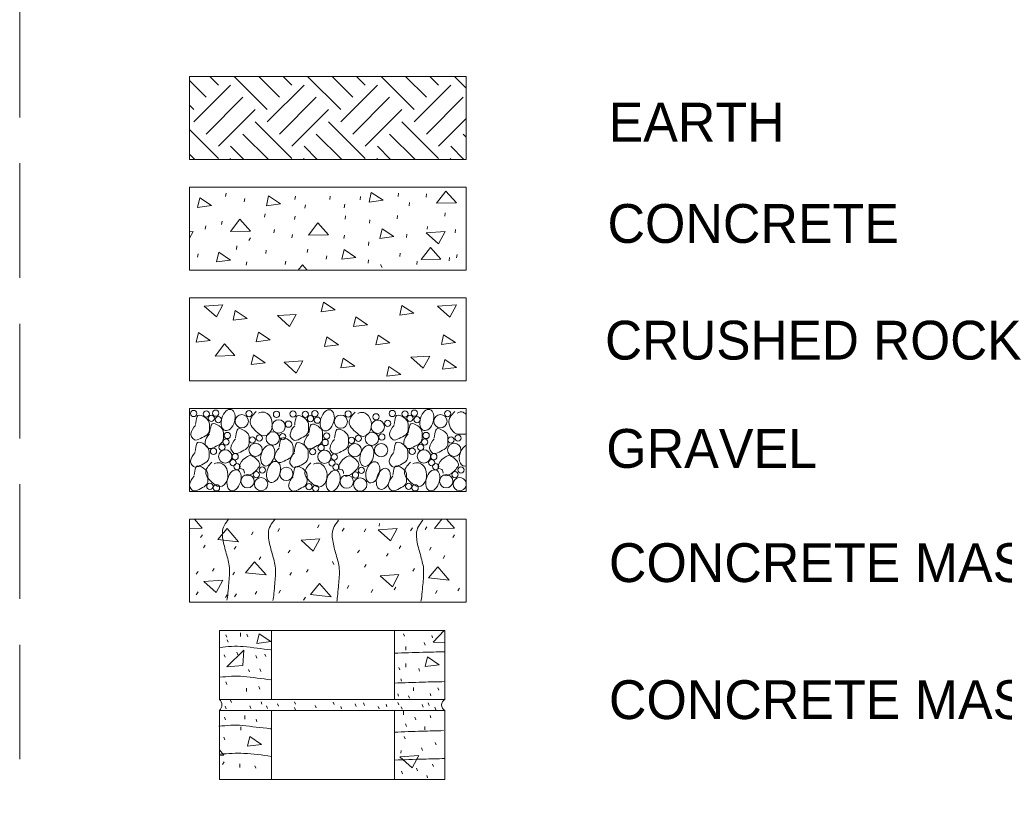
# Paper-space layout 'Layout1' of a CAD drawing. Header units: inches. Extents: x 1.2 to 32.4, y 0.8 to 21.2.
# Tile 4 of 12: x 1.3 to 4.3, y 5.9 to 8.2. Entities that reach past the tile are written whole.
import ezdxf
from ezdxf.enums import TextEntityAlignment as Align

# ---------------------------------------------------------------- set-up
doc = ezdxf.new("R2010")
doc.units = ezdxf.units.IN
doc.header["$MEASUREMENT"] = 0
doc.linetypes.add('DGN Style 3', pattern=[0.487989, 0.348564, -0.139426])
for name, color, linetype, lineweight in [('cenwoG302 - G-ANNO-TEXT', 53, 'Continuous', 25), ('G-ANNO-PATT', 3, 'Continuous', 18), ('G-Anno-Text', 53, 'Continuous', 35)]:
    doc.layers.add(name, color=color, linetype=linetype, lineweight=lineweight)
doc.layers.add('G-Anno-Nplt', color=5, linetype='Continuous', lineweight=25, plot=False)
doc.styles.add('Style-Arial', font='ARIAL.TTF')
doc.styles.add('Style-WORKING', font='WORKING.shx')
doc.styles.add('Text', font='txt')

# ---------------------------------------------------------------- blocks, each defined once
blk = doc.blocks.new('coeSheet')
at = {"layer": 'G-Anno-Nplt', "color": 7, "linetype": 'DGN Style 3', "lineweight": 18, "flags": 128}
blk.add_lwpolyline([(-0.2, 0), (30.875, 0), (30.875, 20.5), (-0.2, 20.5)], close=True, dxfattribs=at)
at = {"layer": 'G-Anno-Text', "color": 1, "linetype": 'Continuous', "lineweight": 25, "style": 'Style-WORKING'}
for tag, p in [('14_appr', (29.2266, 18.65)), ('13_appr', (29.4297, 18.65)), ('12_appr', (29.6328, 18.65)), ('11_appr', (29.8359, 18.65)), ('10_appr', (30.0391, 18.65)), ('09_appr', (30.2422, 18.65)), ('08_appr', (30.4453, 18.65)), ('14_date', (29.2266, 18.1)), ('13_date', (29.4297, 18.1)), ('12_date', (29.6328, 18.1)), ('11_date', (29.8359, 18.1)), ('10_date', (30.0391, 18.1)), ('09_date', (30.2422, 18.1)), ('08_date', (30.4453, 18.1)), ('14_mark', (29.2266, 15.1)), ('13_mark', (29.4297, 15.1)), ('12_mark', (29.6328, 15.1)), ('11_mark', (29.8359, 15.1)), ('10_mark', (30.0391, 15.1)), ('09_mark', (30.2422, 15.1)), ('08_mark', (30.4453, 15.1)), ('07_appr', (29.2266, 14.7)), ('06_appr', (29.4297, 14.7)), ('05_appr', (29.6328, 14.7)), ('04_appr', (29.8359, 14.7)), ('03_appr', (30.0391, 14.7)), ('02_appr', (30.2422, 14.7)), ('01_appr', (30.4453, 14.7)), ('07_date', (29.2266, 14.15)), ('06_date', (29.4297, 14.15)), ('05_date', (29.6328, 14.15)), ('04_date', (29.8359, 14.15)), ('03_date', (30.0391, 14.15)), ('02_date', (30.2422, 14.15)), ('01_date', (30.4453, 14.15)), ('07_mark', (29.2266, 11.15)), ('06_mark', (29.4297, 11.15)), ('05_mark', (29.6328, 11.15)), ('04_mark', (29.8359, 11.15)), ('03_mark', (30.0391, 11.15)), ('02_mark', (30.2422, 11.15)), ('01_mark', (30.4453, 11.15))]:
    blk.add_attdef(tag, text='', height=0.075, rotation=90, dxfattribs=at).set_placement(p, align=Align.MIDDLE_CENTER)
for tag, p in [('14_desc', (29.2266, 15.35)), ('13_desc', (29.4297, 15.35)), ('12_desc', (29.6328, 15.35)), ('11_desc', (29.8359, 15.35)), ('10_desc', (30.0391, 15.35)), ('09_desc', (30.2422, 15.35)), ('08_desc', (30.4453, 15.35)), ('07_desc', (29.2266, 11.4)), ('06_desc', (29.4297, 11.4)), ('05_desc', (29.6328, 11.4)), ('04_desc', (29.8359, 11.4)), ('03_desc', (30.0391, 11.4)), ('02_desc', (30.2422, 11.4)), ('01_desc', (30.4453, 11.4))]:
    blk.add_attdef(tag, text='', height=0.075, rotation=90, dxfattribs=at).set_placement(p, align=Align.MIDDLE_LEFT)
at = {"layer": 'G-Anno-Text', "color": 1, "linetype": 'Continuous', "lineweight": 25, "style": 'Style-WORKING', "flags": 2}
for tag, p in [('plot_sytime', (30.595, 9.575)), ('plot_scale', (30.595, 8.275)), ('plot_short_design', (30.27, 7.675)), ('plot_design', (-0.2546, 2.6)), ('plot_username', (-0.2546, 1.4))]:
    blk.add_attdef(tag, text='', height=0.075, rotation=90, dxfattribs=at).set_placement(p, align=Align.TOP_LEFT)
at = {"layer": 'G-Anno-Text', "color": 1, "linetype": 'Continuous', "lineweight": 25, "style": 'Style-WORKING'}
for tag, p in [('issue_date', (29.2951, 9.275)), ('file_num', (30.27, 9.275)), ('checked_by', (29.62, 8.4538)), ('submitted_by_name', (29.945, 7.675)), ('designed_by_name', (29.2951, 7.675)), ('drawn_by', (29.62, 7.675)), ('sheet_size', (30.595, 7.675))]:
    blk.add_attdef(tag, text='', height=0.075, rotation=90, dxfattribs=at).set_placement(p, align=Align.TOP_LEFT)
at = {"layer": 'G-Anno-Text', "color": 6, "linetype": 'Continuous', "lineweight": 35, "style": 'Style-Arial'}
for tag, p in [('sheet_title_1', (30.1, 3.1469)), ('sheet_title_2', (30.3, 3.1469)), ('sheet_title_3', (30.5, 3.1469))]:
    blk.add_attdef(tag, text='', height=0.12, rotation=90, dxfattribs=at).set_placement(p, align=Align.TOP_CENTER)
at = {"layer": 'G-Anno-Text', "linetype": 'Continuous', "lineweight": 50, "style": 'Style-Arial'}
blk.add_attdef('sheet_id', text='', height=0.25, rotation=0, dxfattribs=at).set_placement((29.9378, 0.375), align=Align.MIDDLE_CENTER)

psp = doc.layouts.get("Layout1")

# ---------------------------------------------------------------- linework, layer by layer
at = {"layer": 'G-ANNO-PATT'}
for p, q in [((1.8794, 8.0036), (1.8531, 8.0299)), ((2.0281, 7.9293), (1.9275, 8.0299)), ((2.0654, 7.9664), (2.0018, 8.0299)), ((2.1026, 8.0036), (2.0762, 8.0299)), ((2.2514, 7.9292), (2.1505, 8.0299)), ((2.2886, 7.9664), (2.2251, 8.0299)), ((2.3258, 8.0036), (2.2995, 8.0299)), ((2.4746, 7.9293), (2.3738, 8.0299)), ((2.5117, 7.9664), (2.4482, 8.0299)), ((2.5489, 8.0036), (2.5225, 8.0299)), ((2.6331, 7.9938), (2.5969, 8.0299)), ((1.8423, 7.9664), (1.7917, 8.017)), ((1.8049, 7.892), (1.9166, 8.0036)), ((2.0281, 7.8921), (2.1397, 8.0036)), ((2.2514, 7.892), (2.363, 8.0036)), ((2.4746, 7.8921), (2.5861, 8.0036)), ((1.8422, 7.8548), (1.9538, 7.9664)), ((2.0654, 7.8548), (2.1769, 7.9664)), ((2.2885, 7.8548), (2.4001, 7.9664)), ((2.5117, 7.8548), (2.6233, 7.9664)), ((1.8049, 7.9292), (1.7917, 7.9424)), ((1.8794, 7.8176), (1.991, 7.9293)), ((2.1026, 7.8177), (2.2141, 7.9293)), ((2.3258, 7.8176), (2.4373, 7.9293)), ((2.1026, 7.7805), (1.991, 7.8921)), ((2.3258, 7.7805), (2.2142, 7.892)), ((2.5489, 7.7805), (2.4373, 7.8921)), ((2.5489, 7.8177), (2.6331, 7.9018)), ((1.8794, 7.7805), (1.7917, 7.8681)), ((2.0312, 7.7775), (1.9538, 7.8548)), ((2.2542, 7.7775), (2.1769, 7.8548)), ((2.4775, 7.7775), (2.4001, 7.8548)), ((2.6331, 7.845), (2.6233, 7.8548)), ((1.9566, 7.7775), (1.9165, 7.8176)), ((2.1799, 7.7775), (2.1398, 7.8176)), ((2.403, 7.7775), (2.3629, 7.8176)), ((2.6262, 7.7775), (2.5862, 7.8176)), ((1.8079, 7.7775), (1.7917, 7.7937)), ((1.9137, 7.7775), (1.9165, 7.7805)), ((2.1369, 7.7775), (2.1398, 7.7805)), ((2.36, 7.7775), (2.3629, 7.7805)), ((2.5832, 7.7775), (2.5862, 7.7805)), ((1.9011, 7.6644), (1.9027, 7.6746)), ((2.1119, 7.6555), (2.1135, 7.6657)), ((2.2177, 7.6555), (2.2193, 7.6657)), ((2.4257, 7.6644), (2.4273, 7.6746)), ((2.511, 7.6624), (2.5125, 7.6726)), ((1.958, 7.6487), (1.9595, 7.6589)), ((2.1423, 7.6296), (2.1439, 7.6398)), ((2.2621, 7.6308), (2.2637, 7.641)), ((2.31, 7.6546), (2.3116, 7.6648)), ((2.459, 7.6365), (2.4606, 7.6467)), ((2.0197, 7.6016), (2.0213, 7.6118)), ((2.2645, 7.5956), (2.2661, 7.6058)), ((2.4227, 7.5967), (2.4243, 7.6069)), ((2.5678, 7.6048), (2.5693, 7.615)), ((1.889, 7.5797), (1.8906, 7.5899)), ((2.1109, 7.5947), (2.1125, 7.6049)), ((2.3384, 7.5839), (2.34, 7.5941)), ((1.8023, 7.5582), (1.7917, 7.5576)), ((1.7917, 7.5385), (1.8023, 7.5582)), ((1.8392, 7.5653), (1.8408, 7.5755)), ((2.0481, 7.5546), (2.0497, 7.5648)), ((2.1029, 7.5391), (2.1045, 7.5493)), ((2.261, 7.5369), (2.2626, 7.5471)), ((2.4512, 7.5398), (2.4528, 7.55)), ((2.5141, 7.5656), (2.515, 7.5733)), ((2.5992, 7.5546), (2.6008, 7.5648)), ((1.9714, 7.5307), (1.9767, 7.5393)), ((2.3354, 7.5163), (2.337, 7.5265)), ((1.8158, 7.48), (1.8174, 7.4902)), ((1.9341, 7.5041), (1.9357, 7.5143)), ((2.0234, 7.4916), (2.025, 7.5018)), ((2.1492, 7.4948), (2.1508, 7.505)), ((2.4309, 7.4826), (2.4325, 7.4928)), ((2.6039, 7.4781), (2.6055, 7.4883)), ((1.9639, 7.4555), (1.9654, 7.4657)), ((2.0825, 7.4584), (2.0841, 7.4686)), ((2.1355, 7.4571), (2.122, 7.441)), ((2.1495, 7.441), (2.1355, 7.4571)), ((2.207, 7.4741), (2.2086, 7.4843)), ((2.3345, 7.4623), (2.3361, 7.4725)), ((2.3769, 7.4487), (2.3721, 7.4578)), ((2.4826, 7.4584), (2.4841, 7.4686)), ((2.5806, 7.4692), (2.5822, 7.4794)), ((1.7917, 6.6833), (1.792, 6.6837)), ((1.8063, 6.6837), (1.8304, 6.6565)), ((2.5369, 6.6551), (2.5584, 6.6837)), ((2.5727, 6.6837), (2.5969, 6.6565)), ((1.8304, 6.6565), (1.7917, 6.6555)), ((2.0596, 6.6465), (2.0648, 6.6551)), ((2.1806, 6.6575), (2.1859, 6.6662)), ((2.2561, 6.6476), (2.2614, 6.6562)), ((2.3228, 6.6453), (2.3281, 6.654)), ((2.368, 6.6625), (2.3689, 6.6702)), ((2.4639, 6.6487), (2.4691, 6.6573)), ((2.5082, 6.6521), (2.5135, 6.6607)), ((2.5969, 6.6565), (2.5369, 6.6551)), ((1.8253, 6.6276), (1.8306, 6.6362)), ((1.9796, 6.6365), (1.9849, 6.6451)), ((2.5918, 6.6276), (2.5971, 6.6362)), ((1.8343, 6.5964), (1.8395, 6.6051)), ((1.9277, 6.592), (1.9329, 6.6006)), ((2.0919, 6.581), (2.0971, 6.5896)), ((2.3028, 6.581), (2.3081, 6.5896)), ((2.4294, 6.5942), (2.4346, 6.6029)), ((2.5216, 6.5898), (2.5268, 6.5984)), ((2.0034, 6.5608), (2.0087, 6.5694)), ((2.3905, 6.571), (2.3958, 6.5796)), ((2.5626, 6.5643), (2.5679, 6.5729)), ((1.8609, 6.5252), (1.8662, 6.5339)), ((2.1473, 6.5221), (2.1525, 6.5307)), ((2.2308, 6.5455), (2.2261, 6.5547)), ((2.3239, 6.5376), (2.3291, 6.5463)), ((2.4705, 6.5254), (2.4757, 6.5341)), ((1.812, 6.5163), (1.8173, 6.5249)), ((1.9231, 6.5143), (1.9283, 6.5229)), ((2.0963, 6.5132), (2.1015, 6.5219)), ((2.2705, 6.4733), (2.2758, 6.4819)), ((2.3438, 6.4611), (2.3491, 6.4697)), ((2.4138, 6.4688), (2.419, 6.4774)), ((2.6071, 6.4655), (2.6124, 6.4741)), ((1.812, 6.454), (1.8173, 6.4627)), ((1.901, 6.4451), (1.9062, 6.4537)), ((1.9286, 6.4477), (1.9339, 6.4564)), ((1.9908, 6.4555), (1.996, 6.4641)), ((2.0629, 6.4588), (2.0682, 6.4674)), ((2.1384, 6.4377), (2.1437, 6.4464)), ((2.5393, 6.4577), (2.5445, 6.4663)), ((2.5, 6.4313), (2.5, 6.432)), ((1.9049, 6.3245), (1.902, 6.332)), ((1.9464, 6.3272), (1.9464, 6.3377)), ((1.9688, 6.3261), (1.966, 6.3337)), ((2.0405, 6.1355), (2.0405, 6.3446)), ((2.4145, 6.1355), (2.4145, 6.3454)), ((2.445, 6.3278), (2.4422, 6.3354)), ((2.5308, 6.3228), (2.528, 6.3304)), ((1.9091, 6.3093), (1.9062, 6.3169)), ((2.4489, 6.2857), (2.4489, 6.2962)), ((2.5081, 6.3009), (2.5053, 6.3085)), ((2.5681, 6.3073), (2.5323, 6.3094)), ((1.8998, 6.2639), (1.897, 6.2715)), ((1.9385, 6.2715), (1.9357, 6.279)), ((1.9957, 6.2614), (1.9929, 6.2689)), ((2.0235, 6.2656), (2.0207, 6.2731)), ((2.0083, 6.221), (2.0055, 6.2285)), ((2.4307, 6.2252), (2.4279, 6.2328)), ((2.4489, 6.234), (2.4489, 6.2445)), ((2.4913, 6.2218), (2.4885, 6.2294)), ((1.9739, 6.2193), (1.971, 6.2269)), ((1.9049, 6.1814), (1.902, 6.189)), ((1.9649, 6.1592), (1.9649, 6.1698)), ((2.005, 6.1671), (2.0021, 6.1747)), ((2.4366, 6.1907), (2.4338, 6.1983)), ((2.4728, 6.1617), (2.4728, 6.1722)), ((2.5494, 6.1638), (2.5465, 6.1713)), ((2.4274, 6.1453), (2.4245, 6.1528)), ((2.4602, 6.1394), (2.4573, 6.1469)), ((2.5258, 6.1461), (2.523, 6.1537)), ((2.5681, 6.1357), (1.8825, 6.1357)), ((1.9032, 6.1074), (1.9003, 6.115)), ((1.9192, 6.1259), (1.9163, 6.1335)), ((1.9781, 6.1082), (1.9752, 6.1158)), ((2.0117, 6.1209), (2.0089, 6.1284)), ((2.0285, 6.1082), (2.0257, 6.1158)), ((2.0622, 6.115), (2.0594, 6.1225)), ((2.1135, 6.1209), (2.1107, 6.1284)), ((2.1135, 6.1032), (2.1107, 6.1108)), ((2.1766, 6.1099), (2.1738, 6.1175)), ((2.2313, 6.12), (2.2285, 6.1276)), ((2.254, 6.1065), (2.2512, 6.1141)), ((2.2978, 6.1141), (2.2949, 6.1217)), ((2.3239, 6.1175), (2.321, 6.1251)), ((2.3685, 6.1065), (2.3656, 6.1141)), ((2.392, 6.1133), (2.3892, 6.1209)), ((2.4282, 6.1192), (2.4254, 6.1267)), ((2.4383, 6.1057), (2.4355, 6.1133)), ((2.5022, 6.1124), (2.4994, 6.12)), ((2.5199, 6.1175), (2.5171, 6.1251)), ((2.5401, 6.104), (2.5373, 6.1116)), ((2.5681, 6.102), (1.8825, 6.102)), ((1.9007, 6.0737), (1.8978, 6.0813)), ((1.9595, 6.0759), (1.9595, 6.0865)), ((2.0405, 5.8916), (2.0405, 6.1018)), ((2.4145, 6.102), (2.5681, 6.102)), ((2.4145, 5.8924), (2.4145, 6.1018)), ((2.4423, 6.0891), (2.4423, 6.0996)), ((2.4795, 6.0737), (2.4767, 6.0813)), ((2.5258, 6.0796), (2.523, 6.0872)), ((2.5681, 6.102), (2.5681, 5.8924)), ((1.9476, 6.0422), (1.9476, 6.0527)), ((1.9966, 6.0678), (1.9937, 6.0754)), ((2.4509, 6.0535), (2.4481, 6.0611)), ((2.5069, 6.043), (2.5069, 6.0535)), ((1.899, 6.0132), (1.8961, 6.0207)), ((2.4475, 6.0157), (2.4447, 6.0233)), ((2.5418, 5.9972), (2.5389, 6.0047)), ((1.8825, 5.982), (1.8963, 5.9664)), ((1.8963, 5.9664), (1.8825, 5.966)), ((2.434, 5.9723), (2.4348, 5.98)), ((2.4997, 5.9803), (2.4969, 5.9879)), ((1.8913, 5.9374), (1.8966, 5.9461)), ((1.9443, 5.9289), (1.9443, 5.9394)), ((1.9932, 5.9265), (1.9904, 5.9341)), ((2.5334, 5.9315), (2.5305, 5.9391)), ((2.4391, 5.9097), (2.4363, 5.9172)), ((2.4846, 5.9189), (2.4817, 5.9265)), ((2.5157, 5.897), (2.5129, 5.9046))]:
    psp.add_line(p, q, dxfattribs=at)
at = {"layer": 'G-ANNO-PATT', "flags": 128}
for points in [[(1.7917, 8.0299), (1.7917, 7.7775), (2.6331, 7.7775), (2.6331, 8.0299)], [(1.7917, 7.6934), (1.7917, 7.441), (2.6331, 7.441), (2.6331, 7.6934)], [(2.0253, 7.6369), (2.0679, 7.6424), (2.0321, 7.6664)], [(2.3374, 7.648), (2.38, 7.6534), (2.3443, 7.6774)], [(2.543, 7.6441), (2.5711, 7.6814), (2.603, 7.6454)], [(1.8156, 7.6315), (1.8582, 7.637), (1.8224, 7.661)], [(1.9165, 7.5582), (1.9446, 7.5956), (1.9765, 7.5596)], [(2.1538, 7.5472), (2.1819, 7.5845), (2.2138, 7.5486)], [(2.3706, 7.5374), (2.4132, 7.5429), (2.3774, 7.5669)], [(2.5115, 7.5544), (2.5488, 7.5209), (2.5688, 7.5582)], [(1.8735, 7.4658), (1.9161, 7.4713), (1.8804, 7.4952)], [(2.2547, 7.4741), (2.2973, 7.4796), (2.2615, 7.5036)], [(2.4961, 7.4728), (2.5242, 7.5102), (2.5561, 7.4742)], [(1.7917, 7.3568), (1.7917, 7.1044), (2.6331, 7.1044), (2.6331, 7.3568)], [(2.192, 7.3146), (2.2346, 7.32), (2.1988, 7.344)], [(1.8358, 7.3318), (1.8731, 7.2984), (1.8931, 7.3357)], [(1.924, 7.2886), (1.9666, 7.2941), (1.9308, 7.318)], [(2.0586, 7.3026), (2.096, 7.2691), (2.1159, 7.3065)], [(2.4306, 7.3044), (2.4732, 7.3098), (2.4375, 7.3338)], [(2.5461, 7.331), (2.5834, 7.2975), (2.6034, 7.3349)], [(2.2905, 7.2694), (2.3331, 7.2749), (2.2974, 7.2989)], [(1.812, 7.2219), (1.8546, 7.2274), (1.8188, 7.2514)], [(1.9942, 7.2232), (2.0367, 7.2286), (2.001, 7.2526)], [(1.8696, 7.1797), (1.8977, 7.2171), (1.9296, 7.1811)], [(2.2021, 7.2082), (2.2447, 7.2137), (2.2089, 7.2377)], [(2.3584, 7.2139), (2.401, 7.2194), (2.3652, 7.2434)], [(2.5573, 7.2151), (2.5999, 7.2205), (2.5642, 7.2445)], [(1.9792, 7.1541), (2.0218, 7.1595), (1.9861, 7.1835)], [(2.0789, 7.1612), (2.1163, 7.1278), (2.1362, 7.1651)], [(2.252, 7.144), (2.2946, 7.1494), (2.2589, 7.1734)], [(2.4646, 7.1758), (2.5019, 7.1424), (2.5219, 7.1797)], [(2.5609, 7.1394), (2.6035, 7.1449), (2.5678, 7.1689)], [(2.3912, 7.118), (2.4338, 7.1235), (2.398, 7.1474)], [(1.7917, 7.0203), (1.7917, 6.7679), (2.6331, 6.7679), (2.6331, 7.0203)], [(1.7917, 6.6837), (1.7917, 6.4313), (2.6331, 6.4313), (2.6331, 6.6837)], [(1.9405, 6.615), (1.9058, 6.6549), (1.8779, 6.6218)], [(2.3654, 6.6512), (2.4027, 6.6178), (2.4227, 6.6551)], [(2.1306, 6.6201), (2.1679, 6.5867), (2.1879, 6.624)], [(2.0241, 6.514), (1.9894, 6.554), (1.9615, 6.5208)], [(2.581, 6.4984), (2.5463, 6.5384), (2.5184, 6.5053)], [(1.8354, 6.4941), (1.8728, 6.4607), (1.8928, 6.498)], [(2.3711, 6.5117), (2.4084, 6.4782), (2.4284, 6.5156)], [(2.2218, 6.4479), (2.1871, 6.4879), (2.1593, 6.4548)], [(1.9965, 6.306), (2.0391, 6.3114), (2.0033, 6.3354)], [(1.9537, 6.2384), (1.9563, 6.2852), (1.9045, 6.2345)], [(2.5085, 6.2357), (2.5511, 6.2412), (2.5154, 6.2651)], [(1.9679, 5.9931), (2.0105, 5.9985), (1.9747, 6.0225)], [(2.4314, 5.9611), (2.4687, 5.9276), (2.4887, 5.965)]]:
    psp.add_lwpolyline(points, close=True, dxfattribs=at)
for points in [[(1.8825, 6.3454), (1.8825, 6.1357), (2.0405, 6.1357)], [(2.4145, 6.1357), (2.5681, 6.1357), (2.5681, 6.3454), (2.4145, 6.3454), (2.0405, 6.3454), (1.8825, 6.3454)], [(2.5323, 6.3094), (2.5657, 6.3454), (2.5658, 6.3455)], [(2.5658, 6.3455), (2.5658, 6.3454), (2.5681, 6.3429)], [(2.5681, 5.8924), (1.8825, 5.8924), (1.8825, 6.102), (2.0405, 6.102)]]:
    psp.add_lwpolyline(points, dxfattribs=at)
at = {"layer": 'G-ANNO-PATT'}
for centre, radius in [((1.8044, 7.0049), 0.00953), ((1.8423, 7.0037), 0.00953), ((1.8712, 7.0059), 0.00953), ((1.9725, 7.0048), 0.00953), ((2.0559, 7.0027), 0.00953), ((2.1059, 7.0037), 0.00953), ((2.1438, 7.0026), 0.00953), ((2.1727, 7.0048), 0.00953), ((2.274, 7.0036), 0.00953), ((2.4086, 7.0049), 0.00953), ((2.4465, 7.0037), 0.00953), ((2.4754, 7.0059), 0.00953), ((2.5767, 7.0048), 0.00953), ((1.8578, 6.9904), 0.00953), ((1.879, 6.9859), 0.00953), ((1.9502, 6.9814), 0.0202), ((2.0625, 6.9658), 0.0202), ((2.0926, 6.9726), 0.00953), ((2.1594, 6.9892), 0.00953), ((2.1805, 6.9848), 0.00953), ((2.2517, 6.9802), 0.0202), ((2.364, 6.9646), 0.0202), ((2.3585, 6.9949), 0.00953), ((2.3942, 6.9748), 0.00953), ((2.4621, 6.9904), 0.00953), ((2.4832, 6.9859), 0.00953), ((2.5544, 6.9814), 0.0202), ((1.9068, 6.9381), 0.00953), ((2.0447, 6.9291), 0.0202), ((2.3463, 6.9279), 0.0202), ((2.511, 6.9381), 0.00953), ((1.9023, 6.918), 0.00953), ((1.9825, 6.9247), 0.00953), ((2.0036, 6.9303), 0.00953), ((2.0748, 6.9347), 0.00953), ((2.2039, 6.9168), 0.00953), ((2.2083, 6.9369), 0.00953), ((2.284, 6.9236), 0.00953), ((2.3051, 6.9292), 0.00953), ((2.3763, 6.9336), 0.00953), ((2.5066, 6.918), 0.00953), ((2.5867, 6.9247), 0.00953), ((2.6078, 6.9303), 0.00953), ((1.8645, 6.8902), 0.00953), ((1.9001, 6.8746), 0.0202), ((1.8901, 6.9024), 0.00953), ((1.9925, 6.8946), 0.0202), ((2.166, 6.8891), 0.00953), ((2.2017, 6.8735), 0.0202), ((2.1917, 6.9013), 0.00953), ((2.294, 6.8934), 0.0202), ((2.3741, 6.8934), 0.0202), ((2.4687, 6.8902), 0.00953), ((2.5043, 6.8746), 0.0202), ((2.4944, 6.9024), 0.00953), ((2.5967, 6.8946), 0.0202), ((1.9235, 6.8557), 0.00953), ((1.9302, 6.8735), 0.00953), ((2.225, 6.8546), 0.00953), ((2.2317, 6.8724), 0.00953), ((2.5277, 6.8557), 0.00953), ((2.5344, 6.8735), 0.00953), ((1.9357, 6.8434), 0.00953), ((1.9948, 6.8189), 0.00953), ((2.0126, 6.8334), 0.00953), ((2.0859, 6.8212), 0.0202), ((2.2372, 6.8423), 0.00953), ((2.2963, 6.8178), 0.00953), ((2.3141, 6.8323), 0.00953), ((2.5399, 6.8434), 0.00953), ((2.599, 6.8189), 0.00953), ((2.6168, 6.8334), 0.00953), ((1.968, 6.7989), 0.0202), ((2.0091, 6.7901), 0.0202), ((2.2695, 6.7977), 0.0202), ((2.3106, 6.7889), 0.0202), ((2.5722, 6.7989), 0.0202), ((1.8534, 6.7834), 0.00953), ((1.8734, 6.7789), 0.00953), ((2.155, 6.7822), 0.00953), ((2.1749, 6.7777), 0.00953), ((2.4576, 6.7834), 0.00953), ((2.4776, 6.7789), 0.00953)]:
    psp.add_circle(centre, radius, dxfattribs=at)
for centre, radius, start, end in [((2.6133, 6.7901), 0.0202, 12.5933, 347.6973), ((1.8673, 6.1189), 0.0227, 312.0901, 47.9099), ((2.5776, 6.1189), 0.0194, 119.6145, 240.3855)]:
    psp.add_arc(centre, radius, start, end, dxfattribs=at)
for centre, start_param, end_param in [((1.909, 6.9853), 0, 6.283175), ((2.2105, 6.9842), 0, 6.283175), ((2.5132, 6.9853), 0, 6.283175), ((2.0292, 6.8774), 0, 6.283175), ((2.3307, 6.8763), 0, 6.283175), ((2.6334, 6.8775), 3.612889, 6.783481), ((2.0471, 6.8273), 0, 6.283175), ((2.3486, 6.8262), 0, 6.283175), ((1.9268, 6.8017), 0, 6.283175), ((2.2284, 6.8005), 0, 6.283175), ((2.3809, 6.8062), 0, 6.283175), ((2.5311, 6.8017), 0, 6.283175)]:
    psp.add_ellipse(centre, major_axis=(-0.0095, -0.0317), ratio=0.606745, start_param=start_param, end_param=end_param, dxfattribs=at)
for points, knots in [([(1.8098, 6.9688), (1.8021, 6.9614), (1.7975, 6.952), (1.7959, 6.9432), (1.7952, 6.9395), (1.7966, 6.9354), (1.7996, 6.9316), (1.8027, 6.9278), (1.806, 6.9245), (1.8098, 6.9244), (1.8164, 6.9242), (1.8235, 6.928), (1.8301, 6.9316), (1.8372, 6.9355), (1.8443, 6.9375), (1.8488, 6.9451), (1.8531, 6.9523), (1.8517, 6.9597), (1.852, 6.967), (1.8521, 6.971), (1.852, 6.9751), (1.8507, 6.9792), (1.8466, 6.9923), (1.8185, 7.0081), (1.8147, 6.9957), (1.8124, 6.9881), (1.8106, 6.98), (1.8098, 6.9719)], [0, 0, 0, 0, 0.147949, 0.147949, 0.147949, 0.209707, 0.209707, 0.209707, 0.273393, 0.273393, 0.273393, 0.38305, 0.38305, 0.38305, 0.500346, 0.500346, 0.500346, 0.612779, 0.612779, 0.612779, 0.675171, 0.675171, 0.675171, 0.876502, 0.876502, 0.876502, 1, 1, 1, 1]), ([(1.9942, 7.0106), (1.9834, 7.0014), (1.9748, 6.9884), (1.9759, 6.9778), (1.9771, 6.9649), (1.991, 6.9528), (2.0042, 6.9419), (2.0122, 6.9354), (2.0244, 6.9343), (2.0317, 6.9419), (2.0384, 6.949), (2.0418, 6.9569), (2.0426, 6.965), (2.0438, 6.9759), (2.0427, 6.9878), (2.0345, 6.9986), (2.0303, 7.0042), (2.0253, 7.0072), (2.0197, 7.0087), (2.0139, 7.0103), (2.0068, 7.0096), (2.0014, 7.0059)], [0, 0, 0, 0, 0.181209, 0.181209, 0.181209, 0.401836, 0.401836, 0.401836, 0.534228, 0.534228, 0.534228, 0.657205, 0.657205, 0.657205, 0.824157, 0.824157, 0.824157, 0.910683, 0.910683, 0.910683, 1, 1, 1, 1]), ([(2.1113, 6.9676), (2.1037, 6.9602), (2.099, 6.9509), (2.0974, 6.942), (2.0968, 6.9383), (2.0981, 6.9342), (2.1011, 6.9305), (2.1042, 6.9266), (2.1075, 6.9233), (2.1113, 6.9232), (2.1179, 6.923), (2.125, 6.9268), (2.1316, 6.9305), (2.1387, 6.9344), (2.1459, 6.9364), (2.1503, 6.9439), (2.1546, 6.9512), (2.1533, 6.9585), (2.1535, 6.9658), (2.1536, 6.9699), (2.1535, 6.9739), (2.1522, 6.978), (2.1481, 6.9911), (2.12, 7.0069), (2.1163, 6.9945), (2.1139, 6.9869), (2.1122, 6.9788), (2.1113, 6.9707)], [0, 0, 0, 0, 0.147949, 0.147949, 0.147949, 0.209707, 0.209707, 0.209707, 0.273393, 0.273393, 0.273393, 0.38305, 0.38305, 0.38305, 0.500346, 0.500346, 0.500346, 0.612779, 0.612779, 0.612779, 0.675171, 0.675171, 0.675171, 0.876502, 0.876502, 0.876502, 1, 1, 1, 1]), ([(2.2957, 7.0095), (2.2849, 7.0002), (2.2764, 6.9872), (2.2774, 6.9766), (2.2786, 6.9638), (2.2925, 6.9517), (2.3058, 6.9408), (2.3137, 6.9342), (2.326, 6.9332), (2.3332, 6.9408), (2.34, 6.9478), (2.3433, 6.9557), (2.3442, 6.9638), (2.3454, 6.9748), (2.3443, 6.9867), (2.3361, 6.9975), (2.3318, 7.0031), (2.3268, 7.006), (2.3212, 7.0076), (2.3155, 7.0092), (2.3083, 7.0084), (2.3029, 7.0047)], [0, 0, 0, 0, 0.181209, 0.181209, 0.181209, 0.401836, 0.401836, 0.401836, 0.534228, 0.534228, 0.534228, 0.657205, 0.657205, 0.657205, 0.824157, 0.824157, 0.824157, 0.910683, 0.910683, 0.910683, 1, 1, 1, 1]), ([(2.414, 6.9688), (2.4064, 6.9614), (2.4017, 6.952), (2.4001, 6.9432), (2.3994, 6.9395), (2.4008, 6.9354), (2.4038, 6.9316), (2.4069, 6.9278), (2.4102, 6.9245), (2.414, 6.9244), (2.4206, 6.9242), (2.4277, 6.928), (2.4343, 6.9316), (2.4414, 6.9355), (2.4486, 6.9375), (2.453, 6.9451), (2.4573, 6.9523), (2.4559, 6.9597), (2.4562, 6.967), (2.4563, 6.971), (2.4562, 6.9751), (2.4549, 6.9792), (2.4508, 6.9923), (2.4227, 7.0081), (2.4189, 6.9957), (2.4166, 6.9881), (2.4148, 6.98), (2.414, 6.9719)], [0, 0, 0, 0, 0.147949, 0.147949, 0.147949, 0.209707, 0.209707, 0.209707, 0.273393, 0.273393, 0.273393, 0.38305, 0.38305, 0.38305, 0.500346, 0.500346, 0.500346, 0.612779, 0.612779, 0.612779, 0.675171, 0.675171, 0.675171, 0.876502, 0.876502, 0.876502, 1, 1, 1, 1]), ([(2.5984, 7.0106), (2.5876, 7.0014), (2.5791, 6.9884), (2.5801, 6.9778), (2.5813, 6.9649), (2.5932, 6.9419), (2.6085, 6.9419), (2.6167, 6.9419), (2.6249, 6.9419), (2.6331, 6.9419)], [0, 0, 0, 0, 0.348122, 0.348122, 0.348122, 0.771972, 0.771972, 0.771972, 1, 1, 1, 1]), ([(2.6331, 7.0025), (2.63, 7.0046), (2.627, 7.0067), (2.6239, 7.0087), (2.6188, 7.0122), (2.611, 7.0096), (2.6056, 7.0059)], [0, 0, 0, 0, 0.373821, 0.373821, 0.373821, 1, 1, 1, 1]), ([(1.8526, 6.9428), (1.8449, 6.9354), (1.8403, 6.9261), (1.8387, 6.9172), (1.838, 6.9135), (1.8394, 6.9094), (1.8424, 6.9056), (1.8455, 6.9018), (1.8488, 6.8985), (1.8526, 6.8984), (1.8592, 6.8982), (1.8663, 6.902), (1.8729, 6.9056), (1.88, 6.9096), (1.8871, 6.9116), (1.8916, 6.9191), (1.8959, 6.9263), (1.8945, 6.9337), (1.8948, 6.941), (1.8949, 6.945), (1.8948, 6.9491), (1.8935, 6.9532), (1.8894, 6.9663), (1.8613, 6.9821), (1.8575, 6.9697), (1.8552, 6.9621), (1.8534, 6.954), (1.8526, 6.9459)], [0, 0, 0, 0, 0.147949, 0.147949, 0.147949, 0.209707, 0.209707, 0.209707, 0.273393, 0.273393, 0.273393, 0.38305, 0.38305, 0.38305, 0.500346, 0.500346, 0.500346, 0.612779, 0.612779, 0.612779, 0.675171, 0.675171, 0.675171, 0.876502, 0.876502, 0.876502, 1, 1, 1, 1]), ([(2.1541, 6.9416), (2.1465, 6.9342), (2.1418, 6.9249), (2.1402, 6.9161), (2.1396, 6.9124), (2.1409, 6.9082), (2.1439, 6.9045), (2.147, 6.9006), (2.1503, 6.8974), (2.1541, 6.8972), (2.1607, 6.897), (2.1678, 6.9008), (2.1744, 6.9045), (2.1815, 6.9084), (2.1887, 6.9104), (2.1931, 6.918), (2.1974, 6.9252), (2.1961, 6.9325), (2.1963, 6.9398), (2.1964, 6.9439), (2.1963, 6.948), (2.195, 6.952), (2.1909, 6.9651), (2.1628, 6.981), (2.1591, 6.9685), (2.1567, 6.9609), (2.155, 6.9528), (2.1541, 6.9448)], [0, 0, 0, 0, 0.147949, 0.147949, 0.147949, 0.209707, 0.209707, 0.209707, 0.273393, 0.273393, 0.273393, 0.38305, 0.38305, 0.38305, 0.500346, 0.500346, 0.500346, 0.612779, 0.612779, 0.612779, 0.675171, 0.675171, 0.675171, 0.876502, 0.876502, 0.876502, 1, 1, 1, 1]), ([(2.4568, 6.9428), (2.4492, 6.9354), (2.4445, 6.9261), (2.4429, 6.9172), (2.4422, 6.9135), (2.4436, 6.9094), (2.4466, 6.9056), (2.4497, 6.9018), (2.453, 6.8985), (2.4568, 6.8984), (2.4634, 6.8982), (2.4705, 6.902), (2.4771, 6.9056), (2.4842, 6.9096), (2.4914, 6.9116), (2.4958, 6.9191), (2.5001, 6.9263), (2.4987, 6.9337), (2.499, 6.941), (2.4991, 6.945), (2.499, 6.9491), (2.4977, 6.9532), (2.4936, 6.9663), (2.4655, 6.9821), (2.4617, 6.9697), (2.4594, 6.9621), (2.4576, 6.954), (2.4568, 6.9459)], [0, 0, 0, 0, 0.147949, 0.147949, 0.147949, 0.209707, 0.209707, 0.209707, 0.273393, 0.273393, 0.273393, 0.38305, 0.38305, 0.38305, 0.500346, 0.500346, 0.500346, 0.612779, 0.612779, 0.612779, 0.675171, 0.675171, 0.675171, 0.876502, 0.876502, 0.876502, 1, 1, 1, 1]), ([(1.931, 6.9275), (1.9234, 6.9201), (1.9188, 6.9108), (1.9172, 6.902), (1.9165, 6.8983), (1.9178, 6.8941), (1.9208, 6.8904), (1.9239, 6.8865), (1.9272, 6.8833), (1.931, 6.8831), (1.9376, 6.8829), (1.9447, 6.8867), (1.9513, 6.8904), (1.9584, 6.8943), (1.9656, 6.8963), (1.9701, 6.9039), (1.9743, 6.9111), (1.973, 6.9184), (1.9732, 6.9257), (1.9733, 6.9298), (1.9732, 6.9339), (1.972, 6.9379), (1.9679, 6.951), (1.9398, 6.9669), (1.936, 6.9544), (1.9337, 6.9468), (1.9319, 6.9387), (1.931, 6.9307)], [0, 0, 0, 0, 0.147949, 0.147949, 0.147949, 0.209707, 0.209707, 0.209707, 0.273393, 0.273393, 0.273393, 0.38305, 0.38305, 0.38305, 0.500346, 0.500346, 0.500346, 0.612779, 0.612779, 0.612779, 0.675171, 0.675171, 0.675171, 0.876502, 0.876502, 0.876502, 1, 1, 1, 1]), ([(2.2326, 6.9264), (2.2249, 6.919), (2.2203, 6.9097), (2.2187, 6.9008), (2.218, 6.8971), (2.2194, 6.893), (2.2224, 6.8892), (2.2255, 6.8854), (2.2288, 6.8821), (2.2326, 6.882), (2.2392, 6.8818), (2.2463, 6.8856), (2.2529, 6.8892), (2.26, 6.8931), (2.2671, 6.8952), (2.2716, 6.9027), (2.2759, 6.9099), (2.2745, 6.9173), (2.2748, 6.9246), (2.2749, 6.9286), (2.2748, 6.9327), (2.2735, 6.9368), (2.2694, 6.9499), (2.2413, 6.9657), (2.2375, 6.9533), (2.2352, 6.9457), (2.2334, 6.9376), (2.2326, 6.9295)], [0, 0, 0, 0, 0.147949, 0.147949, 0.147949, 0.209707, 0.209707, 0.209707, 0.273393, 0.273393, 0.273393, 0.38305, 0.38305, 0.38305, 0.500346, 0.500346, 0.500346, 0.612779, 0.612779, 0.612779, 0.675171, 0.675171, 0.675171, 0.876502, 0.876502, 0.876502, 1, 1, 1, 1]), ([(2.5353, 6.9275), (2.5276, 6.9201), (2.523, 6.9108), (2.5214, 6.902), (2.5207, 6.8983), (2.5221, 6.8941), (2.5251, 6.8904), (2.5282, 6.8865), (2.5314, 6.8833), (2.5353, 6.8831), (2.5418, 6.8829), (2.5489, 6.8867), (2.5556, 6.8904), (2.5626, 6.8943), (2.5698, 6.8963), (2.5743, 6.9039), (2.5786, 6.9111), (2.5772, 6.9184), (2.5774, 6.9257), (2.5776, 6.9298), (2.5774, 6.9339), (2.5762, 6.9379), (2.5721, 6.951), (2.544, 6.9669), (2.5402, 6.9544), (2.5379, 6.9468), (2.5361, 6.9387), (2.5353, 6.9307)], [0, 0, 0, 0, 0.147949, 0.147949, 0.147949, 0.209707, 0.209707, 0.209707, 0.273393, 0.273393, 0.273393, 0.38305, 0.38305, 0.38305, 0.500346, 0.500346, 0.500346, 0.612779, 0.612779, 0.612779, 0.675171, 0.675171, 0.675171, 0.876502, 0.876502, 0.876502, 1, 1, 1, 1]), ([(1.8087, 6.8864), (1.8011, 6.879), (1.7965, 6.8697), (1.7948, 6.8608), (1.7942, 6.8572), (1.7955, 6.853), (1.7985, 6.8493), (1.8016, 6.8454), (1.8049, 6.8421), (1.8087, 6.842), (1.8153, 6.8418), (1.8224, 6.8456), (1.829, 6.8493), (1.8361, 6.8532), (1.8433, 6.8552), (1.8478, 6.8627), (1.852, 6.87), (1.8507, 6.8773), (1.8509, 6.8846), (1.851, 6.8887), (1.8509, 6.8928), (1.8496, 6.8968), (1.8455, 6.9099), (1.8174, 6.9257), (1.8137, 6.9133), (1.8114, 6.9057), (1.8096, 6.8976), (1.8087, 6.8896)], [0, 0, 0, 0, 0.147949, 0.147949, 0.147949, 0.209707, 0.209707, 0.209707, 0.273393, 0.273393, 0.273393, 0.38305, 0.38305, 0.38305, 0.500346, 0.500346, 0.500346, 0.612779, 0.612779, 0.612779, 0.675171, 0.675171, 0.675171, 0.876502, 0.876502, 0.876502, 1, 1, 1, 1]), ([(2.0642, 6.8999), (2.0566, 6.8925), (2.0519, 6.8831), (2.0503, 6.8743), (2.0496, 6.8706), (2.051, 6.8665), (2.054, 6.8627), (2.0571, 6.8589), (2.0604, 6.8556), (2.0642, 6.8555), (2.0708, 6.8553), (2.0779, 6.8591), (2.0845, 6.8627), (2.0916, 6.8666), (2.0988, 6.8687), (2.1032, 6.8762), (2.1075, 6.8834), (2.1061, 6.8908), (2.1064, 6.8981), (2.1065, 6.9021), (2.1064, 6.9062), (2.1051, 6.9103), (2.101, 6.9234), (2.0729, 6.9392), (2.0691, 6.9268), (2.0668, 6.9192), (2.065, 6.9111), (2.0642, 6.903)], [0, 0, 0, 0, 0.147949, 0.147949, 0.147949, 0.209707, 0.209707, 0.209707, 0.273393, 0.273393, 0.273393, 0.38305, 0.38305, 0.38305, 0.500346, 0.500346, 0.500346, 0.612779, 0.612779, 0.612779, 0.675171, 0.675171, 0.675171, 0.876502, 0.876502, 0.876502, 1, 1, 1, 1]), ([(2.1103, 6.8852), (2.1026, 6.8779), (2.098, 6.8685), (2.0964, 6.8597), (2.0957, 6.856), (2.0971, 6.8519), (2.1001, 6.8481), (2.1032, 6.8443), (2.1064, 6.841), (2.1103, 6.8409), (2.1168, 6.8407), (2.1239, 6.8445), (2.1306, 6.8481), (2.1376, 6.852), (2.1448, 6.854), (2.1493, 6.8616), (2.1536, 6.8688), (2.1522, 6.8761), (2.1524, 6.8835), (2.1526, 6.8875), (2.1524, 6.8916), (2.1512, 6.8957), (2.1471, 6.9088), (2.119, 6.9246), (2.1152, 6.9122), (2.1129, 6.9046), (2.1111, 6.8965), (2.1103, 6.8884)], [0, 0, 0, 0, 0.147949, 0.147949, 0.147949, 0.209707, 0.209707, 0.209707, 0.273393, 0.273393, 0.273393, 0.38305, 0.38305, 0.38305, 0.500346, 0.500346, 0.500346, 0.612779, 0.612779, 0.612779, 0.675171, 0.675171, 0.675171, 0.876502, 0.876502, 0.876502, 1, 1, 1, 1]), ([(2.4129, 6.8864), (2.4053, 6.879), (2.4007, 6.8697), (2.3991, 6.8608), (2.3984, 6.8572), (2.3997, 6.853), (2.4027, 6.8493), (2.4058, 6.8454), (2.4091, 6.8421), (2.4129, 6.842), (2.4195, 6.8418), (2.4266, 6.8456), (2.4332, 6.8493), (2.4403, 6.8532), (2.4475, 6.8552), (2.452, 6.8627), (2.4562, 6.87), (2.4549, 6.8773), (2.4551, 6.8846), (2.4553, 6.8887), (2.4551, 6.8928), (2.4539, 6.8968), (2.4498, 6.9099), (2.4217, 6.9257), (2.4179, 6.9133), (2.4156, 6.9057), (2.4138, 6.8976), (2.4129, 6.8896)], [0, 0, 0, 0, 0.147949, 0.147949, 0.147949, 0.209707, 0.209707, 0.209707, 0.273393, 0.273393, 0.273393, 0.38305, 0.38305, 0.38305, 0.500346, 0.500346, 0.500346, 0.612779, 0.612779, 0.612779, 0.675171, 0.675171, 0.675171, 0.876502, 0.876502, 0.876502, 1, 1, 1, 1]), ([(1.9622, 6.8172), (1.9701, 6.8124), (1.9821, 6.8205), (1.9909, 6.8289), (1.999, 6.8366), (2.0081, 6.8465), (2.0042, 6.8543), (2, 6.8632), (1.9898, 6.8725), (1.9806, 6.8764), (1.9726, 6.8798), (1.963, 6.8719), (1.955, 6.8647), (1.9471, 6.8576), (1.9421, 6.8456), (1.9434, 6.8392), (1.944, 6.8357), (1.9554, 6.8371), (1.9567, 6.8323), (1.9575, 6.8296), (1.9582, 6.8267), (1.9586, 6.8238)], [0, 0, 0, 0, 0.180167, 0.180167, 0.180167, 0.347249, 0.347249, 0.347249, 0.535407, 0.535407, 0.535407, 0.69873, 0.69873, 0.69873, 0.862053, 0.862053, 0.862053, 0.949273, 0.949273, 0.949273, 1, 1, 1, 1]), ([(2.2637, 6.816), (2.2716, 6.8113), (2.2837, 6.8194), (2.2924, 6.8277), (2.3005, 6.8354), (2.3096, 6.8453), (2.3058, 6.8532), (2.3015, 6.862), (2.2914, 6.8713), (2.2821, 6.8753), (2.2741, 6.8786), (2.2645, 6.8707), (2.2566, 6.8636), (2.2486, 6.8564), (2.2436, 6.8445), (2.2449, 6.838), (2.2456, 6.8346), (2.2569, 6.836), (2.2582, 6.8312), (2.259, 6.8284), (2.2598, 6.8256), (2.2601, 6.8227)], [0, 0, 0, 0, 0.180167, 0.180167, 0.180167, 0.347249, 0.347249, 0.347249, 0.535407, 0.535407, 0.535407, 0.69873, 0.69873, 0.69873, 0.862053, 0.862053, 0.862053, 0.949273, 0.949273, 0.949273, 1, 1, 1, 1]), ([(2.5664, 6.8172), (2.5743, 6.8124), (2.5864, 6.8205), (2.5951, 6.8289), (2.6032, 6.8366), (2.6123, 6.8465), (2.6085, 6.8543), (2.6042, 6.8632), (2.5941, 6.8725), (2.5848, 6.8764), (2.5768, 6.8798), (2.5672, 6.8719), (2.5592, 6.8647), (2.5513, 6.8576), (2.5463, 6.8456), (2.5476, 6.8392), (2.5483, 6.8357), (2.5596, 6.8371), (2.5609, 6.8323), (2.5617, 6.8296), (2.5625, 6.8267), (2.5628, 6.8238)], [0, 0, 0, 0, 0.180167, 0.180167, 0.180167, 0.347249, 0.347249, 0.347249, 0.535407, 0.535407, 0.535407, 0.69873, 0.69873, 0.69873, 0.862053, 0.862053, 0.862053, 0.949273, 0.949273, 0.949273, 1, 1, 1, 1]), ([(1.8054, 6.814), (1.7977, 6.8067), (1.7931, 6.7973), (1.7915, 6.7885), (1.7908, 6.7848), (1.7922, 6.7807), (1.7952, 6.7769), (1.7983, 6.7731), (1.8015, 6.7698), (1.8054, 6.7697), (1.8119, 6.7695), (1.819, 6.7733), (1.8257, 6.7769), (1.8327, 6.7808), (1.8399, 6.7828), (1.8444, 6.7904), (1.8487, 6.7976), (1.8473, 6.8049), (1.8475, 6.8123), (1.8477, 6.8163), (1.8475, 6.8204), (1.8463, 6.8245), (1.8422, 6.8376), (1.8141, 6.8534), (1.8103, 6.841), (1.808, 6.8334), (1.8062, 6.8253), (1.8054, 6.8172)], [0, 0, 0, 0, 0.147949, 0.147949, 0.147949, 0.209707, 0.209707, 0.209707, 0.273393, 0.273393, 0.273393, 0.38305, 0.38305, 0.38305, 0.500346, 0.500346, 0.500346, 0.612779, 0.612779, 0.612779, 0.675171, 0.675171, 0.675171, 0.876502, 0.876502, 0.876502, 1, 1, 1, 1]), ([(1.8593, 6.8565), (1.8485, 6.8473), (1.84, 6.8343), (1.841, 6.8237), (1.8422, 6.8109), (1.8561, 6.7987), (1.8694, 6.7879), (1.8774, 6.7813), (1.8896, 6.7803), (1.8969, 6.7879), (1.9036, 6.7949), (1.9069, 6.8028), (1.9078, 6.8109), (1.909, 6.8219), (1.9079, 6.8337), (1.8997, 6.8445), (1.8955, 6.8501), (1.8905, 6.8531), (1.8849, 6.8546), (1.8791, 6.8562), (1.8719, 6.8555), (1.8666, 6.8518)], [0, 0, 0, 0, 0.181209, 0.181209, 0.181209, 0.401836, 0.401836, 0.401836, 0.534228, 0.534228, 0.534228, 0.657205, 0.657205, 0.657205, 0.824157, 0.824157, 0.824157, 0.910683, 0.910683, 0.910683, 1, 1, 1, 1]), ([(2.1069, 6.8129), (2.0993, 6.8055), (2.0946, 6.7962), (2.093, 6.7873), (2.0923, 6.7836), (2.0937, 6.7795), (2.0967, 6.7758), (2.0998, 6.7719), (2.1031, 6.7686), (2.1069, 6.7685), (2.1135, 6.7683), (2.1206, 6.7721), (2.1272, 6.7758), (2.1343, 6.7797), (2.1415, 6.7817), (2.1459, 6.7892), (2.1502, 6.7965), (2.1488, 6.8038), (2.1491, 6.8111), (2.1492, 6.8152), (2.1491, 6.8192), (2.1478, 6.8233), (2.1437, 6.8364), (2.1156, 6.8522), (2.1118, 6.8398), (2.1095, 6.8322), (2.1077, 6.8241), (2.1069, 6.816)], [0, 0, 0, 0, 0.147949, 0.147949, 0.147949, 0.209707, 0.209707, 0.209707, 0.273393, 0.273393, 0.273393, 0.38305, 0.38305, 0.38305, 0.500346, 0.500346, 0.500346, 0.612779, 0.612779, 0.612779, 0.675171, 0.675171, 0.675171, 0.876502, 0.876502, 0.876502, 1, 1, 1, 1]), ([(2.1608, 6.8554), (2.1501, 6.8461), (2.1415, 6.8331), (2.1425, 6.8226), (2.1438, 6.8097), (2.1577, 6.7976), (2.1709, 6.7867), (2.1789, 6.7802), (2.1911, 6.7791), (2.1984, 6.7867), (2.2051, 6.7938), (2.2085, 6.8016), (2.2093, 6.8097), (2.2105, 6.8207), (2.2094, 6.8326), (2.2012, 6.8434), (2.197, 6.849), (2.192, 6.8519), (2.1864, 6.8535), (2.1806, 6.8551), (2.1735, 6.8544), (2.1681, 6.8506)], [0, 0, 0, 0, 0.181209, 0.181209, 0.181209, 0.401836, 0.401836, 0.401836, 0.534228, 0.534228, 0.534228, 0.657205, 0.657205, 0.657205, 0.824157, 0.824157, 0.824157, 0.910683, 0.910683, 0.910683, 1, 1, 1, 1]), ([(2.4096, 6.814), (2.4019, 6.8067), (2.3973, 6.7973), (2.3957, 6.7885), (2.395, 6.7848), (2.3964, 6.7807), (2.3994, 6.7769), (2.4025, 6.7731), (2.4058, 6.7698), (2.4096, 6.7697), (2.4162, 6.7695), (2.4233, 6.7733), (2.4299, 6.7769), (2.437, 6.7808), (2.4441, 6.7828), (2.4486, 6.7904), (2.4529, 6.7976), (2.4515, 6.8049), (2.4518, 6.8123), (2.4519, 6.8163), (2.4518, 6.8204), (2.4505, 6.8245), (2.4464, 6.8376), (2.4183, 6.8534), (2.4145, 6.841), (2.4122, 6.8334), (2.4104, 6.8253), (2.4096, 6.8172)], [0, 0, 0, 0, 0.147949, 0.147949, 0.147949, 0.209707, 0.209707, 0.209707, 0.273393, 0.273393, 0.273393, 0.38305, 0.38305, 0.38305, 0.500346, 0.500346, 0.500346, 0.612779, 0.612779, 0.612779, 0.675171, 0.675171, 0.675171, 0.876502, 0.876502, 0.876502, 1, 1, 1, 1]), ([(2.4635, 6.8565), (2.4528, 6.8473), (2.4442, 6.8343), (2.4452, 6.8237), (2.4465, 6.8109), (2.4604, 6.7987), (2.4736, 6.7879), (2.4816, 6.7813), (2.4938, 6.7803), (2.5011, 6.7879), (2.5078, 6.7949), (2.5111, 6.8028), (2.512, 6.8109), (2.5132, 6.8219), (2.5121, 6.8337), (2.5039, 6.8445), (2.4997, 6.8501), (2.4947, 6.8531), (2.4891, 6.8546), (2.4833, 6.8562), (2.4761, 6.8555), (2.4708, 6.8518)], [0, 0, 0, 0, 0.181209, 0.181209, 0.181209, 0.401836, 0.401836, 0.401836, 0.534228, 0.534228, 0.534228, 0.657205, 0.657205, 0.657205, 0.824157, 0.824157, 0.824157, 0.910683, 0.910683, 0.910683, 1, 1, 1, 1]), ([(1.9109, 6.6844), (1.9006, 6.672), (1.8919, 6.6585), (1.8915, 6.6438), (1.8911, 6.6297), (1.8938, 6.615), (1.8974, 6.6011), (1.901, 6.5867), (1.9056, 6.5727), (1.9091, 6.5583), (1.9108, 6.5512), (1.9126, 6.544), (1.913, 6.5368), (1.9139, 6.5207), (1.9124, 6.5046), (1.9109, 6.4884), (1.9093, 6.4715), (1.9076, 6.4459), (1.9052, 6.4379)], [0, 0, 0, 0, 0.177424, 0.177424, 0.177424, 0.347476, 0.347476, 0.347476, 0.522516, 0.522516, 0.522516, 0.60854, 0.60854, 0.60854, 0.799583, 0.799583, 0.799583, 1, 1, 1, 1]), ([(2.0507, 6.6826), (2.0405, 6.6702), (2.0318, 6.6567), (2.0314, 6.642), (2.031, 6.6279), (2.0337, 6.6132), (2.0373, 6.5993), (2.0409, 6.5849), (2.0455, 6.5709), (2.0489, 6.5565), (2.0506, 6.5494), (2.0524, 6.5423), (2.0528, 6.535), (2.0537, 6.5189), (2.0523, 6.5028), (2.0507, 6.4866), (2.0491, 6.4697), (2.0474, 6.4441), (2.0451, 6.4362)], [0, 0, 0, 0, 0.177424, 0.177424, 0.177424, 0.347476, 0.347476, 0.347476, 0.522516, 0.522516, 0.522516, 0.60854, 0.60854, 0.60854, 0.799583, 0.799583, 0.799583, 1, 1, 1, 1]), ([(2.2449, 6.6805), (2.2347, 6.6681), (2.226, 6.6546), (2.2255, 6.6399), (2.2251, 6.6258), (2.2279, 6.6111), (2.2314, 6.5972), (2.2351, 6.5828), (2.2397, 6.5688), (2.2431, 6.5544), (2.2448, 6.5473), (2.2466, 6.5402), (2.247, 6.5329), (2.2479, 6.5168), (2.2464, 6.5007), (2.2449, 6.4845), (2.2433, 6.4676), (2.2416, 6.442), (2.2392, 6.4341)], [0, 0, 0, 0, 0.177424, 0.177424, 0.177424, 0.347476, 0.347476, 0.347476, 0.522516, 0.522516, 0.522516, 0.60854, 0.60854, 0.60854, 0.799583, 0.799583, 0.799583, 1, 1, 1, 1]), ([(2.501, 6.6805), (2.4908, 6.6681), (2.4821, 6.6546), (2.4816, 6.6399), (2.4812, 6.6258), (2.484, 6.6111), (2.4875, 6.5972), (2.4912, 6.5828), (2.4958, 6.5688), (2.4992, 6.5544), (2.5009, 6.5473), (2.5027, 6.5402), (2.5031, 6.5329), (2.504, 6.5168), (2.5025, 6.5007), (2.501, 6.4845), (2.4994, 6.4676), (2.4977, 6.442), (2.4953, 6.4341)], [0, 0, 0, 0, 0.177424, 0.177424, 0.177424, 0.347476, 0.347476, 0.347476, 0.522516, 0.522516, 0.522516, 0.60854, 0.60854, 0.60854, 0.799583, 0.799583, 0.799583, 1, 1, 1, 1]), ([(1.8834, 6.2936), (1.9073, 6.2964), (1.9313, 6.2982), (1.9551, 6.2963), (1.9831, 6.294), (2.011, 6.2888), (2.0391, 6.2864), (2.0395, 6.2864), (2.04, 6.2863), (2.0405, 6.2863)], [0, 0, 0, 0, 0.454969, 0.454969, 0.454969, 0.990643, 0.990643, 0.990643, 1, 1, 1, 1]), ([(2.4145, 6.2759), (2.4433, 6.2771), (2.4721, 6.2781), (2.5009, 6.2789), (2.5228, 6.2795), (2.5447, 6.2801), (2.5666, 6.2805)], [0, 0, 0, 0, 0.567856, 0.567856, 0.567856, 1, 1, 1, 1]), ([(1.8834, 6.2029), (1.9073, 6.2056), (1.9313, 6.2075), (1.9551, 6.2055), (1.9831, 6.2032), (2.011, 6.198), (2.0391, 6.1956), (2.0395, 6.1956), (2.04, 6.1956), (2.0405, 6.1955)], [0, 0, 0, 0, 0.454969, 0.454969, 0.454969, 0.990643, 0.990643, 0.990643, 1, 1, 1, 1]), ([(2.4145, 6.1851), (2.4433, 6.1863), (2.4721, 6.1874), (2.5009, 6.1882), (2.5228, 6.1888), (2.5447, 6.1893), (2.5666, 6.1897)], [0, 0, 0, 0, 0.567856, 0.567856, 0.567856, 1, 1, 1, 1]), ([(1.881, 6.0538), (1.9048, 6.0565), (1.9289, 6.059), (1.9527, 6.0564), (1.9807, 6.0533), (2.0086, 6.0496), (2.0366, 6.0465), (2.0379, 6.0464), (2.0392, 6.0462), (2.0405, 6.0461)], [0, 0, 0, 0, 0.448045, 0.448045, 0.448045, 0.975567, 0.975567, 0.975567, 1, 1, 1, 1]), ([(2.4145, 6.0361), (2.4425, 6.0372), (2.4705, 6.0382), (2.4985, 6.039), (2.5204, 6.0396), (2.5423, 6.0402), (2.5642, 6.0406)], [0, 0, 0, 0, 0.560868, 0.560868, 0.560868, 1, 1, 1, 1]), ([(1.8852, 5.9689), (1.909, 5.9716), (1.9331, 5.9722), (1.9569, 5.9715), (1.9849, 5.9707), (2.0128, 5.9675), (2.0405, 5.9617)], [0, 0, 0, 0, 0.460225, 0.460225, 0.460225, 1, 1, 1, 1]), ([(2.4145, 5.951), (2.4439, 5.9522), (2.4733, 5.9533), (2.5027, 5.9542), (2.5246, 5.9548), (2.5465, 5.9553), (2.5684, 5.9557)], [0, 0, 0, 0, 0.572882, 0.572882, 0.572882, 1, 1, 1, 1])]:
    psp.add_open_spline(points, degree=3, knots=knots, dxfattribs=at)

# ---------------------------------------------------------------- block references
at = {"layer": 'G-Anno-Nplt', "color": 7, "linetype": 'DGN Style 3', "lineweight": 18}
psp.add_blockref('coeSheet', (1.475, 0.75), dxfattribs=at)

# ---------------------------------------------------------------- texts
at = {"layer": 'cenwoG302 - G-ANNO-TEXT', "style": 'Text'}
for s, p in [('EARTH', (3.0659, 7.8318)), ('CONCRETE', (3.0626, 7.5237)), ('CRUSHED ROCK', (3.0551, 7.1689)), ('GRAVEL', (3.059, 6.8397)), ('CONCRETE MASONRY UNITS (PLAN)', (3.067, 6.4924)), ('CONCRETE MASONRY UNITS (SECTION)', (3.067, 6.0758))]:
    psp.add_text(s, height=0.11811, dxfattribs=at).set_placement(p)

doc.saveas('drawing.dxf')
